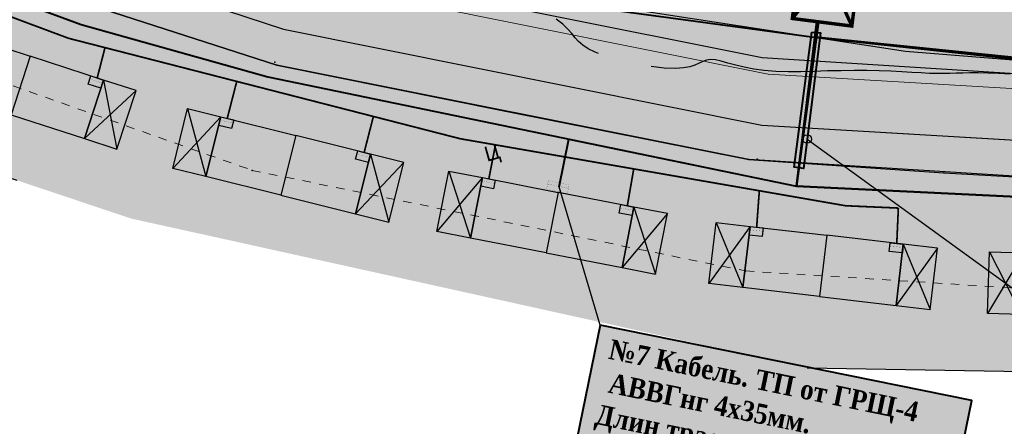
# Model space of a CAD drawing. Extents: x 4085 to 16701, y -65 to 10948.
# Tile 185 of 256: x 14964 to 15022, y 10799 to 10823. Entities that reach past the tile are written whole.
import ezdxf
from ezdxf import colors
from ezdxf.entities.mleader import LeaderData, LeaderLine
from ezdxf.math import Vec2, Vec3
from ezdxf.xclip import XClip

# ---------------------------------------------------------------- set-up
doc = ezdxf.new("R2010")
doc.units = 0
doc.header["$MEASUREMENT"] = 0
doc.header["$XCLIPFRAME"] = 0
for name, pattern in [('CONTI', [0]), ('STRIHSMALL', [1, 0.5, -0.5]), ('ДОРОГИ_СТРОЯЩ', [9, 8, -1])]:
    doc.linetypes.add(name, pattern=pattern)
doc.layers.get('0').update_dxf_attribs({"color": 250, "linetype": 'CONTI'})
for name, color, linetype in [('(0001) граница', 7, 'Continuous'), ('(025) Дорога', 7, 'Continuous'), ('(035) Откосы', 7, 'Continuous'), ('GOR_BDEFAULT', 212, 'CONTI'), ('PI_TTDEFAULT', 5, 'CONTI'), ('STAMP', 7, 'Continuous'), ('Электрика', 7, 'Continuous')]:
    doc.layers.add(name, color=color, linetype=linetype)
doc.layers.add('.', color=7, linetype='Continuous', lineweight=15)
doc.layers.add('0ZG - GOR-INCE', color=5, linetype='Continuous', lineweight=15)
doc.styles.add('BM-431', font='txt')
doc.styles.add('Shtamp', font='tahoma.ttf')
doc.styles.get("Standard").update_dxf_attribs({"font": 'times.ttf'})
doc.linetypes.add('ОТКОСЫ_НЕУКР', pattern='A,0.5,["|",Standard,S=1.199999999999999,R=0,X=0,Y=-1.199999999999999],1,["|",Standard,S=0.5,R=0,X=0,Y=-0.5],0.5', length=2)
doc.linetypes.add('ОТКОСЫ_НЕУКР1', pattern='A,0.5,["|",Standard,S=-1.199999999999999,R=0,X=0,Y=1.199999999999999],1,["|",Standard,S=-0.5,R=0,X=0,Y=0.5],0.5', length=2)

# ---------------------------------------------------------------- blocks, each defined once
blk = doc.blocks.new('wedwedwedewdewd')
at = {"layer": '.', "linetype": 'Continuous'}
h = blk.add_hatch(color=256, dxfattribs=at)
h.dxf.hatch_style = 1
h.set_gradient(color1=(255, 217, 179), color2=(255, 209, 163), one_color=1, tint=0.8199999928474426, name='HEMISPHERICAL')
h.paths.add_polyline_path([(16128.6629179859, 10756.6104308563), (16126.6629179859, 10756.6104308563), (16126.6629179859, 10760.2104308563), (16128.6629179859, 10760.2104308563)])
h.paths.add_polyline_path([(16137.6629179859, 10756.6104308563), (16139.6629179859, 10756.6104308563), (16139.6629179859, 10760.2104308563), (16137.6629179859, 10760.2104308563)])
h = blk.add_hatch(color=256, dxfattribs=at)
h.dxf.hatch_style = 1
h.set_gradient(color1=(255, 127, 127), color2=(255, 133, 133), one_color=1, tint=0.7599999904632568, name='HEMISPHERICAL')
h.paths.add_polyline_path([(16133.1629179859, 10760.2104308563), (16133.1629179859, 10756.6104308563), (16137.6629179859, 10756.6104308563), (16137.6629179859, 10760.2104308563)])
h.paths.add_polyline_path([(16133.1629179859, 10760.2104308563), (16133.1629179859, 10756.6104308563), (16128.6629179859, 10756.6104308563), (16128.6629179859, 10760.2104308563)])
at = {"linetype": 'Continuous'}
for points in [[(16128.6629179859, 10756.6104308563), (16126.6629179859, 10756.6104308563), (16126.6629179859, 10760.2104308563), (16128.6629179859, 10760.2104308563)], [(16133.1629179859, 10760.2104308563), (16133.1629179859, 10756.6104308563), (16128.6629179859, 10756.6104308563), (16128.6629179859, 10760.2104308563)], [(16133.1629179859, 10760.2104308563), (16133.1629179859, 10756.6104308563), (16137.6629179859, 10756.6104308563), (16137.6629179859, 10760.2104308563)], [(16137.6629179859, 10756.6104308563), (16139.6629179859, 10756.6104308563), (16139.6629179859, 10760.2104308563), (16137.6629179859, 10760.2104308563)]]:
    blk.add_lwpolyline(points, close=True, dxfattribs=at)
for points in [[(16126.6629179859, 10760.2104308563), (16128.6629179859, 10756.6104308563)], [(16128.6629179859, 10760.2104308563), (16126.6629179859, 10756.6104308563)], [(16137.6629179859, 10760.2104308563), (16139.6629179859, 10756.6104308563)], [(16139.6629179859, 10760.2104308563), (16137.6629179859, 10756.6104308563)]]:
    blk.add_lwpolyline(points, dxfattribs=at)
blk = doc.blocks.new('DWQDWQDWQDW')
at = {"layer": '(035) Откосы', "color": 253, "linetype": 'ОТКОСЫ_НЕУКР1', "elevation": -0.6170000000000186, "flags": 128}
blk.add_lwpolyline([(16564.2685543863, 8940.05366447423), (16571.56438794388, 8940.049617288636), (16579.24229880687, 8940.682216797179), (16586.23834138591, 8939.28798064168), (16594.08376090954, 8937.329337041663), (16596.23756082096, 8937.07311931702), (16604.99378058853, 8932.406532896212), (16613.69562732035, 8927.074860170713), (16626.47846730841, 8919.280967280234), (16639.49087866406, 8911.319458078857), (16651.9820064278, 8903.85268458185), (16664.47700269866, 8896.490241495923), (16677.09143031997, 8889.065860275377), (16679.39855639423, 8887.981581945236), (16695.2108295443, 8881.729711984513), (16708.65326078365, 8876.525155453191), (16722.23698177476, 8871.77063759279), (16735.50823853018, 8868.774063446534), (16749.63002218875, 8865.606017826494), (16760.99577287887, 8864.573100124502), (16775.79265262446, 8863.378462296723), (16791.22906654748, 8862.267464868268), (16804.74432975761, 8861.94847750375), (16819.74132904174, 8861.653146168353), (16835.02693216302, 8861.360536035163), (16850.25698425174, 8861.043143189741), (16865.37728238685, 8860.79020800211), (16880.60442877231, 8860.5237254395), (16895.80853699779, 8860.385576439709), (16909.27623827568, 8864.858854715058), (16923.90202324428, 8869.7262688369), (16938.08048568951, 8874.446364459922), (16952.65749232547, 8879.342421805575), (16966.66929764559, 8883.988184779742), (16980.80614278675, 8888.7491203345), (16994.83943295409, 8893.431466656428), (16997.11785405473, 8894.36489901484), (17001.96598783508, 8896.979129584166), (17014.00648242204, 8903.364783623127), (17016.84216589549, 8904.618776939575), (17018.16922240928, 8905.356490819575), (17021.24240132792, 8907.064878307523), (17025.47054322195, 8909.6625474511)], dxfattribs=at)
at = {"layer": '(035) Откосы', "color": 253, "linetype": 'ОТКОСЫ_НЕУКР', "ltscale": 1.5, "elevation": -0.6170000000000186, "flags": 128}
blk.add_lwpolyline([(16739.45308839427, 8875.20530978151), (16758.92019256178, 8871.7201008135), (16785.23249284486, 8868.989124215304), (16834.46331352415, 8866.430057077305), (16872.30635476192, 8865.117805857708), (16894.6491773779, 8865.49292062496), (16897.6269511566, 8866.243948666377), (16919.04864691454, 8873.140999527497), (16955.05316177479, 8885.96822939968), (16990.55466388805, 8900.238315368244), (17022.49028712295, 8919.820872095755)], dxfattribs=at)
at = {"color": 253, "linetype": 'Continuous', "elevation": -0.6170000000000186}
for points in [[(16558.80255977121, 8945.946029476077), (16570.6070005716, 8947.717188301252, -0.07815532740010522), (16597.94249155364, 8942.058203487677), (16620.12967143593, 8929.197915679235, 0.02195865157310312), (16680.08866086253, 8893.238522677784, 0.01496813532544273), (16723.48298193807, 8876.757839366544), (16750.88513959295, 8870.57602320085), (16790.77832134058, 8867.279309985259), (16872.31370058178, 8863.893621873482), (16895.15054692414, 8864.321306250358), (16944.32124811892, 8880.133131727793), (16994.43535242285, 8899.563749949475), (17012.77464116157, 8910.375999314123), (17023.26825659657, 8917.9292242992)], [(16562.18063359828, 8941.934712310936), (16579.37002182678, 8942.908548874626), (16596.98241794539, 8939.147166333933), (16618.54894594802, 8926.646625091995, 0.02197958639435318), (16678.79663357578, 8890.526571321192, 0.01507167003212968), (16722.66014219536, 8873.868075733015), (16750.42929275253, 8867.603467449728), (16790.58345219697, 8864.285187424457, 0.01330051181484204), (16847.98186172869, 8863.082048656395), (16895.37651316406, 8862.057228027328), (16949.57757229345, 8880.2725550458, 0.04650476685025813), (16996.14201924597, 8896.840733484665), (17017.23438593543, 8907.707821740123), (17025.51246180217, 8912.472396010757)]]:
    blk.add_lwpolyline(points, format="xyb", dxfattribs=at)
at = {"color": 253, "linetype": 'STRIHSMALL', "elevation": -0.2409999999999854}
blk.add_lwpolyline([(16593.21583156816, 8931.924035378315), (16614.44362853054, 8919.185168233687), (16675.036071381, 8883.007916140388), (16720.64128200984, 8865.661257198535), (16749.28270343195, 8859.111734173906), (16790.49098786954, 8855.53213624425), (16849.99348042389, 8854.548292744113), (16896.48786096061, 8853.889257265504), (16953.02450571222, 8872.4673090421), (16964.2357470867, 8876.242711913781), (17016.50260233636, 8897.154158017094)], dxfattribs=at)
at = {"layer": 'GOR_BDEFAULT', "color": 253}
for points in [[(16741.00053712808, 8872.010428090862, 0.02799999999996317), (16740.90801194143, 8872.048365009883, 0.02799999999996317), (16740.82516465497, 8872.088819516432, 0.02799999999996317), (16740.40841487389, 8872.300757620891, 0.02799999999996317), (16740.10567311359, 8872.511349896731, 0.02799999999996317), (16739.863518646, 8872.727356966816, 0.02799999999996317), (16739.66975367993, 8872.955951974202, 0.02799999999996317), (16739.48063362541, 8873.20641990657, 0.02799999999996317), (16739.25744587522, 8873.46869428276, 0.02799999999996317), (16738.96360611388, 8873.764259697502, 0.02799999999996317), (16738.58227566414, 8874.078400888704, 0.02799999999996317)], [(16741.00053712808, 8872.010428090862, 0.02799999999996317), (16740.90801194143, 8872.048365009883, 0.02799999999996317), (16740.82516465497, 8872.088819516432, 0.02799999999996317), (16740.40841487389, 8872.300757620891, 0.02799999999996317), (16740.10567311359, 8872.511349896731, 0.02799999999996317), (16739.863518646, 8872.727356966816, 0.02799999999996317), (16739.66975367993, 8872.955951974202, 0.02799999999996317), (16739.48063362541, 8873.20641990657, 0.02799999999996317), (16739.25744587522, 8873.46869428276, 0.02799999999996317), (16738.96360611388, 8873.764259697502, 0.02799999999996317), (16738.58227566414, 8874.078400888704, 0.02799999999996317)], [(16764.99774760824, 8870.242720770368, 0.02799999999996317), (16764.31330184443, 8870.292060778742, 0.02799999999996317), (16763.68479720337, 8870.324947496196, 0.02799999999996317), (16763.12907211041, 8870.356097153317, 0.02799999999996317), (16762.65116081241, 8870.36614957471, 0.02799999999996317), (16762.22667477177, 8870.369423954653, 0.02799999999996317), (16761.8434161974, 8870.373093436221, 0.02799999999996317), (16761.47235314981, 8870.369598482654, 0.02799999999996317), (16761.11096825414, 8870.36862014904, 0.02799999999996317), (16760.71551541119, 8870.379449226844, 0.02799999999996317), (16760.28851199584, 8870.392404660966, 0.02799999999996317), (16759.80305134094, 8870.431489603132, 0.02799999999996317), (16759.26668330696, 8870.467669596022, 0.02799999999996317), (16758.67437440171, 8870.520301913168, 0.02799999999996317), (16758.03115836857, 8870.570028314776, 0.02799999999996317), (16757.35890687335, 8870.612208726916, 0.02799999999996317), (16756.63826562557, 8870.641802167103, 0.02799999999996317), (16755.89826782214, 8870.666363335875, 0.02799999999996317), (16755.1317521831, 8870.67369649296, 0.02799999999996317), (16754.34587998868, 8870.675997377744, 0.02799999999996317), (16753.5625249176, 8870.668618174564, 0.02799999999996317), (16752.7888482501, 8870.66375462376, 0.02799999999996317), (16752.03917153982, 8870.685802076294, 0.02799999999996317), (16751.32820844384, 8870.717912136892, 0.02799999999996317), (16750.65808649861, 8870.791638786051, 0.02799999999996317), (16750.04351634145, 8870.890145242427, 0.02799999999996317), (16749.49417612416, 8871.01594812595, 0.02799999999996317), (16748.99574378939, 8871.144654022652, 0.02799999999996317), (16748.54821933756, 8871.276262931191, 0.02799999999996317), (16748.15663424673, 8871.391425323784, 0.02799999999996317), (16747.82602377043, 8871.470777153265, 0.02799999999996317), (16747.53954797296, 8871.49960799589, 0.02799999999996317), (16747.29972271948, 8871.468242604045, 0.02799999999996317), (16747.07964134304, 8871.400684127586, 0.02799999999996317), (16746.86711058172, 8871.30408829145, 0.02799999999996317), (16746.61586620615, 8871.19742984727, 0.02799999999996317), (16746.31836062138, 8871.109734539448, 0.02799999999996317), (16745.9527196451, 8871.045652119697, 0.02799999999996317), (16745.47267955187, 8871.024155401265, 0.02799999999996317), (16744.81978536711, 8871.07136518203, 0.02799999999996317), (16744.05713823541, 8871.183028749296, 0.02799999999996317)], [(16764.99774760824, 8870.242720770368, 0.02799999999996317), (16764.31330184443, 8870.292060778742, 0.02799999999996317), (16763.68479720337, 8870.324947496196, 0.02799999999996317), (16763.12907211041, 8870.356097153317, 0.02799999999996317), (16762.65116081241, 8870.36614957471, 0.02799999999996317), (16762.22667477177, 8870.369423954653, 0.02799999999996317), (16761.8434161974, 8870.373093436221, 0.02799999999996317), (16761.47235314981, 8870.369598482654, 0.02799999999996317), (16761.11096825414, 8870.36862014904, 0.02799999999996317), (16760.71551541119, 8870.379449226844, 0.02799999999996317), (16760.28851199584, 8870.392404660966, 0.02799999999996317), (16759.80305134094, 8870.431489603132, 0.02799999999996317), (16759.26668330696, 8870.467669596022, 0.02799999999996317), (16758.67437440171, 8870.520301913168, 0.02799999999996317), (16758.03115836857, 8870.570028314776, 0.02799999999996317), (16757.35890687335, 8870.612208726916, 0.02799999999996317), (16756.63826562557, 8870.641802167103, 0.02799999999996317), (16755.89826782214, 8870.666363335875, 0.02799999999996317), (16755.1317521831, 8870.67369649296, 0.02799999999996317), (16754.34587998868, 8870.675997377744, 0.02799999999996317), (16753.5625249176, 8870.668618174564, 0.02799999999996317), (16752.7888482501, 8870.66375462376, 0.02799999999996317), (16752.03917153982, 8870.685802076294, 0.02799999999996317), (16751.32820844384, 8870.717912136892, 0.02799999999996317), (16750.65808649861, 8870.791638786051, 0.02799999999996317), (16750.04351634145, 8870.890145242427, 0.02799999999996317), (16749.49417612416, 8871.01594812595, 0.02799999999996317), (16748.99574378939, 8871.144654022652, 0.02799999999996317), (16748.54821933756, 8871.276262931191, 0.02799999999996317), (16748.15663424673, 8871.391425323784, 0.02799999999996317), (16747.82602377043, 8871.470777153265, 0.02799999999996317), (16747.53954797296, 8871.49960799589, 0.02799999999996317), (16747.29972271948, 8871.468242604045, 0.02799999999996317), (16747.07964134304, 8871.400684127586, 0.02799999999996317), (16746.86711058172, 8871.30408829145, 0.02799999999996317), (16746.61586620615, 8871.19742984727, 0.02799999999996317), (16746.31836062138, 8871.109734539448, 0.02799999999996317), (16745.9527196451, 8871.045652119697, 0.02799999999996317), (16745.47267955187, 8871.024155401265, 0.02799999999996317), (16744.81978536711, 8871.07136518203, 0.02799999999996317), (16744.05713823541, 8871.183028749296, 0.02799999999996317)]]:
    blk.add_polyline3d(points, dxfattribs=at)
at = {"layer": 'PI_TTDEFAULT', "color": 253}
for p in [(16722.11175695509, 8871.941527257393, -0.3110000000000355), (16722.23698177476, 8871.77063759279, -0.3710000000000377), (16735.50823853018, 8868.774063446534, -0.3900000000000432), (16720.64128200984, 8865.661257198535, -0.1779999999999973), (16749.63002218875, 8865.606017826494, -0.3720000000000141), (16750.12539485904, 8865.621763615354, -0.2959999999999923), (16760.99577287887, 8864.573100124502, -0.3540000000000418), (16749.28270343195, 8859.111734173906, -0.2069999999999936)]:
    blk.add_point(p, dxfattribs=at)
at = {"layer": '(025) Дорога', "color": 253, "linetype": 'ДОРОГИ_СТРОЯЩ', "extrusion": (-0.01063456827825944, -0.002758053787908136, 0.9999396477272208), "style": 'BM-431'}
blk.add_text('Ц', height=0.8750000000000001, rotation=14.53837778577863, dxfattribs=at).set_placement((16730.28196220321, 8864.500700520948, -496.3543458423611))
blk = doc.blocks.new('A$C10aa157c')
at = {"layer": '.', "linetype": 'Continuous', "lineweight": 50}
h = blk.add_hatch(color=4, dxfattribs=at)
h.dxf.hatch_style = 1
h.set_gradient(color1=(0, 255, 255), color2=(0, 255, 255), one_color=1, tint=0.5)
edge = h.paths.add_edge_path()
edge.add_line((117.4324962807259, 25.8464246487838), (111.2859458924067, 22.04202636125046))
edge.add_line((111.2859458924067, 22.04202636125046), (90.49397812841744, 10.57433190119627))
edge.add_line((90.49397812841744, 10.57433190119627), (88.23807309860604, 9.587726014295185))
edge.add_line((88.23807309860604, 9.587726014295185), (6.163735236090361, -19.95635591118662))
edge.add_arc((-27.70549202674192, 74.13336427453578), 100.0000000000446, 270.3128248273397, 289.7972202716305, ccw=False)
edge.add_line((-27.15951241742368, -25.86514524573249), (-114.5854871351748, -26.34248035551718))
edge.add_line((-114.5854871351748, -26.34248035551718), (-131.8038967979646, -25.51755084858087))
edge.add_line((-131.8038967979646, -25.51755084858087), (-156.2513825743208, -23.98036590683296))
edge.add_line((-156.2513825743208, -23.98036590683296), (-183.7814535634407, -18.45982324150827))
edge.add_line((-183.7814535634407, -18.45982324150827), (-197.4729350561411, -14.02515858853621))
edge.add_line((-197.4729350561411, -14.02515858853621), (-226.9882538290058, -3.257921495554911))
edge.add_line((-226.9882538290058, -3.257921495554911), (-229.3201723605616, -2.22804471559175))
edge.add_line((-229.3201723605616, -2.22804471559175), (-266.0129081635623, 18.33381446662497))
edge.add_line((-266.0129081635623, 18.33381446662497), (-302.414357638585, 39.40997971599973))
edge.add_line((-302.414357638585, 39.40997971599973), (-311.2653128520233, 44.05475481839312))
edge.add_arc((-5824.953526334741, -31255.54911888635), 31781.53489632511, 80.00936784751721, 80.04077242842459)
edge.add_arc((-344.2962635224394, -73.22361097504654), 121.3386725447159, 82.48260712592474, 104.7849835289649)
edge.add_line((-375.2609654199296, 44.0975750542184), (-422.1471010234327, 28.59770207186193))
edge.add_line((-422.1471010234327, 28.59770207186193), (-424.8801888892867, 34.73041368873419))
edge.add_line((-424.8801888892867, 34.73041368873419), (-369.9069065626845, 51.63645814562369))
edge.add_arc((-345.3716680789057, -51.17261419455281), 105.6961838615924, 80.20076656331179, 103.42249696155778, ccw=False)
edge.add_line((-327.3825670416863, 52.98148090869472), (-309.305153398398, 49.80210033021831))
edge.add_line((-309.305153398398, 49.80210033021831), (-299.5158731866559, 44.66491412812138))
edge.add_line((-299.5158731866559, 44.66491412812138), (-263.0429987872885, 23.54739438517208))
edge.add_line((-263.0429987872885, 23.54739438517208), (-226.6355735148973, 3.145417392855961))
edge.add_line((-226.6355735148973, 3.145417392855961), (-224.7456836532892, 2.310759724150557))
edge.add_line((-224.7456836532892, 2.310759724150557), (-195.5197359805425, -8.350914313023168))
edge.add_line((-195.5197359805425, -8.350914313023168), (-182.2621487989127, -12.64504079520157))
edge.add_line((-182.2621487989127, -12.64504079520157), (-155.4697206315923, -18.01766561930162))
edge.add_line((-155.4697206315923, -18.01766561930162), (-131.4720545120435, -19.52656724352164))
edge.add_line((-131.4720545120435, -19.52656724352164), (-114.4582114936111, -20.34169601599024))
edge.add_line((-114.4582114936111, -20.34169601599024), (-27.19227119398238, -19.86523467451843))
edge.add_arc((-27.70549202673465, 74.13336427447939), 93.99999999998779, 270.3128248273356, 289.7972202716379)
edge.add_line((4.131581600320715, -14.31097270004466), (86.01742751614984, 15.16525827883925))
edge.add_line((86.01742751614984, 15.16525827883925), (87.83742534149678, 15.96122288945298))
edge.add_line((87.83742534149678, 15.96122288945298), (108.2562857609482, 27.2231320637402))
edge.add_line((108.2562857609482, 27.2231320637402), (115.2645194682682, 31.56086796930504))
edge.add_line((115.2645194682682, 31.56086796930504), (117.4324962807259, 25.8464246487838))
at = {"linetype": 'Continuous'}
h = blk.add_hatch(color=256, dxfattribs=at)
h.dxf.hatch_style = 1
h.set_gradient(color1=(196, 196, 196), color2=(179, 179, 179), one_color=1, tint=0.699999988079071, name='SPHERICAL')
edge = h.paths.add_edge_path()
edge.add_line((-329.6939609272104, -123.8959480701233), (-413.5123903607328, -4.99904155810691))
edge.add_line((-413.5123903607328, -4.99904155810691), (-355.7886663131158, 33.28476060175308))
edge.add_line((-355.7886663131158, 33.28476060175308), (-335.031477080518, 75.58643090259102))
edge.add_line((-335.031477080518, 75.58643090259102), (-290.265852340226, 52.29770563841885))
edge.add_arc((-35.22096130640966, 435.710675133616), 460.4925641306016, 236.3682958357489, 253.1961533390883)
edge.add_arc((23.16678665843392, 1743.610821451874), 1759.185429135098, 263.7500878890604, 266.8247429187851)
edge.add_line((-74.2750708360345, -12.87386635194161), (-37.8087558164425, -12.38197344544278))
edge.add_line((-37.8087558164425, -12.38197344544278), (-8.681647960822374, -7.258780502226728))
edge.add_line((-8.681647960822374, -7.258780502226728), (21.71312455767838, 1.674478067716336))
edge.add_line((21.71312455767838, 1.674478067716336), (73.82824807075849, 22.10592837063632))
edge.add_line((73.82824807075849, 22.10592837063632), (122.4104008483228, 60.65294329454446))
edge.add_line((122.4104008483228, 60.65294329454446), (125.2745590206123, 27.75500045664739))
edge.add_line((125.2745590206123, 27.75500045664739), (114.748125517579, 2.379272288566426))
edge.add_line((114.748125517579, 2.379272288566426), (116.6623456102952, -0.02417328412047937))
edge.add_line((116.6623456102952, -0.02417328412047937), (116.2891382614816, -3.732436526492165))
edge.add_line((116.2891382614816, -3.732436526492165), (111.2584338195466, -27.65741119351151))
edge.add_line((111.2584338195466, -27.65741119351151), (112.8600939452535, -27.92515144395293))
edge.add_line((112.8600939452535, -27.92515144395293), (106.1017429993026, -65.58583641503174))
edge.add_line((106.1017429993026, -65.58583641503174), (101.2804055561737, -90.48027766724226))
edge.add_line((101.2804055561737, -90.48027766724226), (98.81490888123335, -96.13533966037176))
edge.add_line((98.81490888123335, -96.13533966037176), (53.13542081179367, -97.30507864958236))
edge.add_line((53.13542081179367, -97.30507864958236), (30.09047449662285, -97.89520286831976))
edge.add_line((30.09047449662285, -97.89520286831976), (12.28662535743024, -98.29843708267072))
edge.add_line((12.28662535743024, -98.29843708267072), (-62.51886126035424, -99.99268484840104))
edge.add_line((-62.51886126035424, -99.99268484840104), (-93.46711186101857, -101.1777100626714))
edge.add_line((-93.46711186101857, -101.1777100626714), (-93.73522817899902, -109.8933634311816))
edge.add_line((-93.73522817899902, -109.8933634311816), (-152.9130991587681, -112.2181400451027))
edge.add_line((-152.9130991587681, -112.2181400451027), (-153.085833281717, -120.2735644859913))
edge.add_line((-153.085833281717, -120.2735644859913), (-196.6151896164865, -120.663996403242))
edge.add_line((-196.6151896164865, -120.663996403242), (-196.010272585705, -100.2536491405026))
edge.add_line((-196.010272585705, -100.2536491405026), (-236.8828322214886, -97.89520286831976))
edge.add_line((-236.8828322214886, -97.89520286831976), (-266.6043384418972, -99.72434434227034))
edge.add_line((-266.6043384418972, -99.72434434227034), (-280.8519175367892, -100.7559259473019))
edge.add_line((-280.8519175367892, -100.7559259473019), (-292.7545044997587, -102.6790545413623))
edge.add_line((-292.7545044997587, -102.6790545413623), (-308.6164820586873, -109.5958216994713))
edge.add_line((-308.6164820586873, -109.5958216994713), (-329.6939609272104, -123.8959480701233))
at = {"lineweight": 0, "true_color": 0xa6c388}
h = blk.add_hatch(color=63, dxfattribs=at)
h.dxf.hatch_style = 1
h.paths.add_polyline_path([(-278.5414027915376, 10.69014671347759), (-278.3052139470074, -4.311976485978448), (-285.1043725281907, -4.419022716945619), (-285.0807591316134, -5.918835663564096), (-276.7817871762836, -5.788179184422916), (-277.0271756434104, 9.798280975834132)])
edge = h.paths.add_edge_path()
edge.add_line((-256.6715147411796, -0.790409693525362), (-247.7452800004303, -15.13001866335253))
edge.add_line((-247.7452800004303, -15.13001866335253), (-262.1435631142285, -24.0927773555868))
edge.add_line((-262.1435631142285, -24.0927773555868), (-265.7371226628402, -18.31987979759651))
edge.add_line((-265.7371226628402, -18.31987979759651), (-267.0105561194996, -19.11257748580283))
edge.add_line((-267.0105561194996, -19.11257748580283), (-263.4169954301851, -24.885474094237))
edge.add_arc((-262.1435625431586, -24.09277700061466), 1.499999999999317, 211.901781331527, 301.9017689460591)
edge.add_line((-261.3508657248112, -25.36621005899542), (-245.5852085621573, -15.55227740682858))
edge.add_line((-245.5852085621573, -15.55227740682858), (-255.4919758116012, -0.04916488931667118))
edge.add_line((-255.4919758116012, -0.04916488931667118), (-256.6715147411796, -0.790409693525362))
h.paths.add_polyline_path([(-222.3369069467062, -16.15473984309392), (-238.2523188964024, -16.15474258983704), (-238.2523173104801, -23.15474110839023), (-239.7223195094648, -23.15474042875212), (-239.7223187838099, -14.93086101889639), (-222.3225066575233, -15.01261470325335)])
edge = h.paths.add_edge_path()
edge.add_line((-221.0460177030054, -40.03470645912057), (-221.0460181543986, -38.04233692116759))
edge.add_line((-221.0460181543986, -38.04233692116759), (-238.5223226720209, -38.03525067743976))
edge.add_line((-238.5223226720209, -38.03525067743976), (-238.5223263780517, -57.63470889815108))
edge.add_line((-238.5223263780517, -57.63470889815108), (-230.0082504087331, -57.63470958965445))
edge.add_line((-230.0082504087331, -57.63470958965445), (-230.0082505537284, -58.83470958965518))
edge.add_line((-230.0082505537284, -58.83470958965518), (-239.7223206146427, -58.83470958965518))
edge.add_line((-239.7223206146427, -58.83470958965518), (-239.7223206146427, -27.15474042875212))
edge.add_line((-239.7223206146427, -27.15474042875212), (-238.2523164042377, -27.15474009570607))
edge.add_line((-238.2523164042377, -27.15474009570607), (-238.2523148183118, -34.15474258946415))
edge.add_line((-238.2523148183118, -34.15474258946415), (-221.092314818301, -34.15473870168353))
edge.add_line((-221.092314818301, -34.15473870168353), (-221.0923184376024, -18.17976202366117))
edge.add_arc((-91.01902333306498, 311.0959108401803), 354.0360586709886, 248.4445645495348, 248.6956990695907)
edge.add_line((-219.6478174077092, -18.74672463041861), (-219.5433991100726, -38.53470611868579))
edge.add_line((-219.5433991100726, -38.53470611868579), (-195.9423153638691, -38.53470077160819))
edge.add_line((-195.9423153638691, -38.53470077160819), (-195.9423153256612, -40.03470148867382))
edge.add_line((-195.9423153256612, -40.03470148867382), (-202.2723152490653, -40.03470148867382))
edge.add_line((-202.2723152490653, -40.03470148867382), (-202.272313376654, -46.83475257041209))
edge.add_line((-202.272313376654, -46.83475257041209), (-203.7423172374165, -46.83475323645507))
edge.add_line((-203.7423172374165, -46.83475323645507), (-203.7423172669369, -40.03470253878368))
edge.add_line((-203.7423172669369, -40.03470253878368), (-221.0460177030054, -40.03470645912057))
at = {"linetype": 'Continuous'}
blk.add_lwpolyline([(-373.7944340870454, 108.5221690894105), (-373.7944340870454, 37.87383067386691), (-338.7973859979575, -11.84971716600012), (-296.1668647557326, 12.1688909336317), (-278.1502265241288, 12.66864525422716), (-222.2923186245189, -17.35473897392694), (-192.3131233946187, -27.41567740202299), (-152.841873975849, -36.13979106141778), (-88.61392933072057, -37.22940865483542), (-24.38736609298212, -36.59652979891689), (-4.075459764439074, -35.34637554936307), (26.99026940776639, -25.76186857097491), (74.74103602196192, -7.278631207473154), (109.4043596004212, 7.298652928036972), (135.566190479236, 19.46775833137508), (110.1840137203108, 64.19822788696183), (9.488295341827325, 20.69822151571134), (-104.2532370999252, 13.96907995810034), (-207.6545405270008, 33.67587202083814), (-251.5703695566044, 64.2554686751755), (-301.8282399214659, 93.33502415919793), (-373.7944340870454, 108.5221690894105)], dxfattribs=at)
at = {"linetype": 'Continuous', "lineweight": 30}
for points in [[(-27.15951241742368, -25.86514524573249), (-114.5854871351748, -26.34248035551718), (-131.8038967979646, -25.51755084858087), (-156.2513825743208, -23.98036590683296), (-183.7814535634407, -18.45982324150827), (-197.4729350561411, -14.02515858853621), (-226.9882538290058, -3.257921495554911), (-229.3201723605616, -2.22804471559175), (-266.0129081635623, 18.33381446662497), (-302.414357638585, 39.40997971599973), (-311.2653128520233, 44.05475481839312, 0.0001370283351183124), (-328.421870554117, 47.07217907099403, 0.09762081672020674), (-375.2609654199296, 44.0975750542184), (-422.1471010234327, 28.59770207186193)], [(-424.8801888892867, 34.73041368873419), (-369.9069065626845, 51.63645814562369, -0.1016720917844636), (-327.3825670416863, 52.98148090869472), (-309.305153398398, 49.80210033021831), (-299.5158731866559, 44.66491412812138), (-263.0429987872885, 23.54739438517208), (-226.6355735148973, 3.145417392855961), (-224.7456836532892, 2.310759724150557), (-195.5197359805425, -8.350914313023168), (-182.2621487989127, -12.64504079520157), (-155.4697206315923, -18.01766561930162), (-131.4720545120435, -19.52656724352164), (-114.4582114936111, -20.34169601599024), (-27.19227119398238, -19.86523467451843, 0.0852221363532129)]]:
    blk.add_lwpolyline(points, format="xyb", dxfattribs=at)
at = {"linetype": 'Continuous', "elevation": -1.836999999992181}
blk.add_lwpolyline([(-310.5347289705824, 45.93517624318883), (-288.727846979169, 33.96953195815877), (-274.4873257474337, 25.23622013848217), (-257.6072697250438, 15.40358086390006), (-243.4411516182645, 7.570372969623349), (-227.6496925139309, -0.7277474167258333), (-212.7345870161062, -6.331781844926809), (-195.4560515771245, -12.39361442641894), (-183.4075955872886, -16.35303855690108), (-155.4991731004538, -21.96472225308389), (-122.889283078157, -23.89089112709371), (-107.8811498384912, -24.49342670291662), (-81.50336457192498, -24.62609611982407), (-54.75523238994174, -24.19153198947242), (-30.58178783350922, -24.14722349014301), (-10.46175109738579, -24.11034464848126), (15.60182704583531, -14.66533892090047), (36.49558892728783, -7.093788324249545), (44.56949260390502, -4.270245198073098), (63.54049542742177, 1.907058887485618), (78.57534353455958, 7.959346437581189), (93.13901648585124, 15.03243375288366), (116.5460771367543, 28.18288504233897), (118.3102865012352, 29.25414919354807)], dxfattribs=at)
at = {"ltscale": 5}
blk.add_lwpolyline([(-221.0460177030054, -40.03470645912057), (-221.0460181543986, -38.04233692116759), (-238.5223226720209, -38.03525067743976), (-238.5223263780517, -57.63470889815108), (-230.0082504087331, -57.63470958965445), (-230.0082505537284, -58.83470958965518), (-239.7223206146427, -58.83470958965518), (-239.7223206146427, -27.15474042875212), (-238.2523164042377, -27.15474009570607), (-238.2523148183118, -34.15474258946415), (-221.092314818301, -34.15473870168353), (-221.0923184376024, -18.17976202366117, 0.00109578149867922), (-219.6478174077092, -18.74672463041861), (-219.5433991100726, -38.53470611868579), (-195.9423153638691, -38.53470077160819), (-195.9423153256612, -40.03470148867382), (-202.2723152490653, -40.03470148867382), (-202.272313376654, -46.83475257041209), (-203.7423172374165, -46.83475323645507), (-203.7423172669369, -40.03470253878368)], format="xyb", close=True, dxfattribs=at)
at = {"linetype": 'Continuous'}
for p, rotation in [((-18869.34779564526, -5257.091574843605), 341.9724039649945), ((-18438.8504895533, -6562.723351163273), 346.0079574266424), ((-18057.92113353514, -7508.508848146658), 348.9950573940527), ((-17420.451345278, -8851.743275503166), 353.3626539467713), ((-16638.91912874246, -10213.15942737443), 357.9755339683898)]:
    blk.add_blockref('wedwedwedewdewd', p, dxfattribs=dict(at, rotation=rotation))
at = {"layer": '0ZG - GOR-INCE', "linetype": 'Continuous', "rotation": 1.343740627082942}
blk.add_blockref('DWQDWQDWQDW', (-16693.37190173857, -9279.936333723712, -1.219999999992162), dxfattribs=at)
blk = doc.blocks.new('161нг65а1г6н5л')
at = {"layer": '.'}
h = blk.add_hatch(color=1, dxfattribs=at)
h.dxf.hatch_style = 1
h.set_gradient(color1=(255, 0, 0), color2=(255, 51, 51), one_color=1, tint=0.6000000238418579, name='SPHERICAL')
h.paths.add_polyline_path([(15458.84611737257, 10964.02943135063), (15459.63339135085, 10966.92428880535), (15456.25605765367, 10967.84277511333), (15455.4687836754, 10964.94791765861), (15457.909938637, 10967.25562207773)])
at = {"layer": '.', "true_color": 0xffffff}
h = blk.add_hatch(color=7, dxfattribs=at)
h.dxf.hatch_style = 1
h.set_gradient(color1=(255, 255, 255), tint=0.4000000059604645, name='HEMISPHERICAL')
h.paths.add_polyline_path([(15455.4687836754, 10964.94791765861), (15458.84611737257, 10964.02943135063), (15457.909938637, 10967.25562207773)])
at = {"const_width": 0.2}
blk.add_lwpolyline([(15459.63339135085, 10966.92428880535), (15456.25605765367, 10967.84277511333), (15455.4687836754, 10964.94791765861), (15458.84611737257, 10964.02943135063)], close=True, dxfattribs=at)
blk.add_lwpolyline([(15458.84611737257, 10964.02943135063), (15457.909938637, 10967.25562207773), (15455.4687836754, 10964.94791765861)], dxfattribs=at)
blk = doc.blocks.new('16Г5Ш1Д65')
at = {"layer": '.', "lineweight": 35}
h = blk.add_hatch(color=256, dxfattribs=at)
h.dxf.hatch_style = 1
h.paths.add_polyline_path([(408872.3951494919, 4233258.828926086), (408872.0779764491, 4233258.829036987), (408872.0802672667, 4233258.060426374), (408872.3946124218, 4233258.060316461)])
at = {"color": 250, "lineweight": 30, "const_width": 0.006399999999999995}
blk.add_lwpolyline([(408871.8826124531, 4233258.060495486), (408871.8831495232, 4233258.82910511), (408872.3951494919, 4233258.828926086), (408872.3946124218, 4233258.060316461)], close=True, dxfattribs=at)
at = {"layer": 'Электрика', "color": 250, "lineweight": 30, "const_width": 0.006399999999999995}
blk.add_lwpolyline([(408872.0802655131, 4233258.061014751), (408872.0779765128, 4233258.829015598)], dxfattribs=at)
blk = doc.blocks.new('151ГШ56Д')
at = {"layer": '.', "lineweight": 35}
h = blk.add_hatch(color=5, dxfattribs=at)
h.dxf.hatch_style = 1
h.paths.add_polyline_path([(409370.9448358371, 4233276.366838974), (409370.6303846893, 4233276.366948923), (409370.6299516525, 4233275.128481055), (409370.944298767, 4233275.128371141)])
at = {"color": 250, "lineweight": 30, "const_width": 0.006399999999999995}
blk.add_lwpolyline([(409370.4322987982, 4233275.128550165), (409370.4328358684, 4233276.367017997), (409370.9448358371, 4233276.366838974), (409370.944298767, 4233275.128371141)], close=True, dxfattribs=at)
at = {"layer": 'Электрика', "color": 250, "lineweight": 30, "const_width": 0.006399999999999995}
blk.add_lwpolyline([(409370.6299518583, 4233275.129069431), (409370.6303846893, 4233276.366948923)], dxfattribs=at)
blk = doc.blocks.new('_Small')
at = {"color": 0, "linetype": 'ByBlock', "lineweight": -2}
blk.add_circle((0, 0), 0.25, dxfattribs=at)

msp = doc.modelspace()

# ---------------------------------------------------------------- block references
at = {"linetype": 'Continuous'}
ref = msp.add_blockref('A$C10aa157c', (15163.26248192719, 10839.00416148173, 0.1769999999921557), dxfattribs=at)
XClip(ref).set_block_clipping_path([(-373.7944340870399, 108.52216908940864), (-301.8282399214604, 93.33502415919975), (-251.57036955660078, 64.25546867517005), (-207.6545405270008, 33.67587202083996), (-104.25323709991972, 13.969079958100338), (9.488295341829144, 20.69822151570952), (110.18401372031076, 64.19822788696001), (135.5661904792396, 19.467758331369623), (74.7410360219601, -7.278631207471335), (26.99026940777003, -25.76186857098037), (-4.075459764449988, -35.34637554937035), (-88.61392933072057, -37.22940865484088), (-152.84187397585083, -36.1397910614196), (-192.31312339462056, -27.415677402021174), (-222.2923186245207, -17.35473897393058), (-278.15022652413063, 12.668645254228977), (-296.17026621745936, 12.384943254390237), (-338.7973859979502, -11.849717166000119), (-373.7944340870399, 37.873830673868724)])

# ---------------------------------------------------------------- next in the draw order: hatches: boundary and pattern name
at = {"layer": '.', "linetype": 'Continuous', "lineweight": 40, "true_color": 0xffffff}
h = msp.add_hatch(color=7, dxfattribs=at)
h.dxf.hatch_style = 1
h.paths.add_polyline_path([(15017.96816193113, 10790.89166027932), (15020.0247318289, 10800.95477192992), (14998.33998727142, 10805.36147633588), (14996.27791074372, 10795.27148374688)])

# ---------------------------------------------------------------- next in the draw order: linework, layer by layer
at = {"layer": '(0001) граница', "color": 5, "linetype": 'Continuous', "lineweight": 40}
msp.add_lwpolyline([(14996.27791074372, 10795.27148374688), (15017.96816193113, 10790.89166027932), (15020.0247318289, 10800.95477192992), (14998.33998727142, 10805.36147633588)], close=True, dxfattribs=at)
at = {"color": 1, "lineweight": 40}
for points in [[(14864.76919126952, 10869.89527520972), (14868.3315064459, 10872.43971835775), (14933.16642754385, 10835.78829321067), (14968.06353787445, 10822.91982362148), (14978.95517378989, 10819.85158712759), (15009.78784603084, 10813.46720607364), (15011.01403656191, 10823.08030898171)], [(14921.18316029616, 10840.00393023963), (14922.2792440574, 10841.94285905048), (14933.16642754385, 10835.78829321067), (14968.06353787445, 10822.91982362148), (14978.95517378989, 10819.85158712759), (15009.78784603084, 10813.46720607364), (15010.98775521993, 10823.08366127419)], [(15090.3720944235, 10809.54951680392), (15090.37015286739, 10811.64253304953), (15048.39559886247, 10811.60359596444), (15009.78784603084, 10813.46720607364), (15010.98775521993, 10823.08366127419)]]:
    msp.add_lwpolyline(points, dxfattribs=at)
for points, elevation in [([(14898.45409269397, 10865.32632792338), (14897.89195032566, 10864.3146199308), (14923.34052879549, 10850.35802669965), (14935.860677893, 10843.47812385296), (14971.25176803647, 10830.11201487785), (14992.94595505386, 10824.60646927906), (15010.96125569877, 10822.15873974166), (15011.07776869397, 10823.07217968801)], -33.28442113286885), ([(15205.83641997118, 10840.12215188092), (15206.18598078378, 10839.20236340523), (15195.10788591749, 10835.0528961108), (15162.30580612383, 10823.7417855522), (15150.4198119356, 10821.12163294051), (15121.73738481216, 10819.19943380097), (15049.74099424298, 10819.03527487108), (15028.59094601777, 10820.35748235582), (15010.89774174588, 10822.16857951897), (15011.07776869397, 10823.07217968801)], 0.1769999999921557), ([(14967.7245183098, 10832.35710683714), (14967.42276241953, 10831.55811066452), (14971.25176803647, 10830.11201487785), (14992.94595505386, 10824.60646927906), (15010.96125569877, 10822.15873974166), (15011.07776869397, 10823.07217968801)], -33.28442113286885), ([(15011.08311822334, 10823.07149733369), (15009.78784603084, 10813.46720607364), (15048.39559886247, 10811.60359596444), (15138.5145536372, 10811.68719350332), (15162.58395884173, 10815.74259937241), (15196.8388219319, 10827.53717258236), (15197.73899683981, 10827.86489561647), (15198.79710658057, 10825.29739339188)], 0.1769999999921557), ([(14995.9496754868, 10813.43964690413), (14996.51814086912, 10816.214903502), (15009.78784603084, 10813.46720607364), (15011.01403656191, 10823.08030898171)], 0.1769999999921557), ([(15153.68390682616, 10811.54765932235), (15153.18530382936, 10814.15903881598), (15138.5145536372, 10811.68719350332), (15048.39559886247, 10811.60359596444), (15009.78784603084, 10813.46720607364), (15010.98775521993, 10823.08366127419)], 0.1769999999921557), ([(15010.96125569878, 10822.15873974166), (15024.43792470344, 10820.69030035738), (15028.59094601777, 10820.35748235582), (15028.66284024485, 10821.2546040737)], -33.28442113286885)]:
    msp.add_lwpolyline(points, dxfattribs=dict(at, elevation=elevation))
at = {"color": 5, "linetype": 'Continuous', "const_width": 0.1, "elevation": 0.1769999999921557}
for points in [[(14947.04135340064, 10829.68424577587), (14967.31767866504, 10822.11089769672), (14990.17386854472, 10816.24462000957), (15012.65472646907, 10812.3317272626), (15015.73706858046, 10812.19632116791)], [(14968.99163975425, 10819.79445173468), (14969.44597880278, 10821.56464743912)], [(14976.58065049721, 10817.43577048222), (14977.13392933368, 10819.59145536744)], [(14984.56738252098, 10815.44371711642), (14985.10673744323, 10817.54515165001)], [(14991.84307361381, 10813.89948381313), (14992.22955045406, 10815.88681948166)], [(14999.92309736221, 10812.32818070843), (15000.29805917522, 10814.48245985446)], [(15007.47044510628, 10811.08195619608), (15007.62593025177, 10813.20701148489)], [(15015.64626969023, 10810.12940354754), (15015.73706858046, 10812.19632116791)]]:
    msp.add_lwpolyline(points, dxfattribs=at)
at = {"color": 5, "lineweight": 40}
msp.add_lwpolyline([(15010.68711443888, 10822.47631356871), (15011.18668380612, 10822.43160424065), (15010.19645848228, 10814.50403157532), (15009.66212340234, 10814.58462701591), (15010.68711443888, 10822.47631356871)], dxfattribs=at)
at = {"color": 2, "linetype": 'Continuous', "elevation": 0.1769999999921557}
for points in [[(14968.62654270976, 10819.91442843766), (14969.35690660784, 10819.67441924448), (14969.19706460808, 10819.18800943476), (14968.46678683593, 10819.42770788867)], [(14976.20690317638, 10817.52523109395), (14976.95457164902, 10817.34626827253), (14976.83538548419, 10816.84833391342), (14976.08782846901, 10817.02699415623)], [(14984.19490177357, 10815.53831285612), (14984.94003651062, 10815.34907739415), (14984.81400894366, 10814.85283045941), (14984.06898148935, 10815.04176183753)], [(14991.4658706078, 10813.97348956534), (14992.22027661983, 10813.82547806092), (14992.12170350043, 10813.32305661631), (14991.36742131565, 10813.47077039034)], [(14999.54565753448, 10812.40096900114), (15000.30053718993, 10812.25539241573), (15000.20358568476, 10811.75265553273), (14999.44883081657, 10811.89793478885)], [(15007.08871588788, 10811.12714206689), (15007.85217432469, 10811.03677032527), (15007.79198829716, 10810.52832012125), (15007.0286759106, 10810.61840438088)], [(15015.26432240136, 10810.17190683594), (15016.02839462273, 10810.08688050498), (15015.97176854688, 10809.57802153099), (15015.20784438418, 10809.66276140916)]]:
    msp.add_lwpolyline(points, close=True, dxfattribs=at)
at = {"color": 5, "linetype": 'Continuous', "elevation": 0.1769999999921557}
msp.add_lwpolyline([(14998.33998727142, 10805.36147633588), (14995.9496754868, 10813.43964690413)], dxfattribs=at)

# ---------------------------------------------------------------- next in the draw order: block references
at = {"linetype": 'Continuous', "rotation": 7.944924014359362}
msp.add_blockref('161нг65а1г6н5л', (1218.021312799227, -2172.705261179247, 0.1769999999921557), dxfattribs=at)
at = {"color": 5, "lineweight": 35}
for name, p, rotation in [('16Г5Ш1Д65', (-3880255.526219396, 1718121.534787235, 0.1769999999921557), 251.8486900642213), ('16Г5Ш1Д65', (-4007772.241940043, 1391087.404809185, 0.1769999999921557), 256.5789147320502), ('16Г5Ш1Д65', (-3988387.685290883, 1446316.709341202, 0.1769999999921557), 255.7903718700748), ('16Г5Ш1Д65', (-4061201.101842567, 1224199.392085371, 0.1769999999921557), 258.9398215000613), ('151ГШ56Д', (-4050462.729519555, 1259914.816344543), 258.4440649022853), ('16Г5Ш1Д65', (-4065086.884415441, 1211039.357121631, 0.1769999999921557), 259.1246910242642), ('16Г5Ш1Д65', (-4141468.413159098, 911567.1570714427, 0.1769999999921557), 263.2892600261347), ('16Г5Ш1Д65', (-4147662.539780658, 882454.3208396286, 0.1769999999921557), 263.690257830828)]:
    msp.add_blockref(name, p, dxfattribs=dict(at, rotation=rotation))

# ---------------------------------------------------------------- next in the draw order: texts
at = {"layer": 'Электрика', "color": 0, "insert": (14998.99514593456, 10804.54896184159, 0.02976429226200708), "char_height": 1.163408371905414, "width": 26.49153654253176, "attachment_point": 1, "rotation": 348.3825208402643}
msp.add_mtext('{\\fTimes New Roman|b1|i0|c204|p18;\\W0.9;\\C5;№7 Кабель. ТП от ГРЩ-4                      АВВГнг 4х35мм. \\PДлин трассы -32м.\\PДлин кабель -29м.\\PТруба ПНД %%C100мм-4.0м.}', dxfattribs=at)

# ---------------------------------------------------------------- next in the draw order: leaders
at = {"layer": 'STAMP', "linetype": 'Continuous', "lineweight": 30}
ml = msp.add_multileader_mtext('Standard', dxfattribs=at)
ml.set_content('{\\C5;Мет.труб\\P\\pxqc;\\fTimes New Roman|b0|i0|c204|p18;\\H1.2x;\\C256;футляр Ø159×6 мм\\fArial|b0|i0|c204|p34;\\H0.83333x;\\C5;\\PL=8м}', color=256, style='Shtamp')
ml.set_leader_properties(color=5, lineweight=30)
ml.set_arrow_properties(name='SMALL')
ml.build(insert=Vec2(0, 0))
ml.multileader.update_dxf_attribs({"text_left_attachment_type": 6, "text_right_attachment_type": 6, "dogleg_length": 0.36, "arrow_head_size": 1})
ctx = ml.context
ctx.base_point, ctx.char_height, ctx.arrow_head_size, ctx.plane_origin = Vec3(15035.19324815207, 10798.23279339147), 2, 1, Vec3(15048.89247686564, 10852.73937481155)
ctx.left_attachment, ctx.right_attachment, ctx.text_align_type = 6, 6, 1
notes = []
notes.append((ctx, [(1, (1, 1, 0), (15035.18964815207, 10798.23279339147), (1, 0), 0.0036, [(1, [(15010.41176706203, 10816.22775482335)], 0, [])])]))
ctx.mtext.insert, ctx.mtext.alignment, ctx.mtext.flow_direction = Vec3(15051.42367353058, 10800.63279179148), 2, 5
ctx.mtext.has_bg_fill, ctx.mtext.bg_color, ctx.mtext.bg_scale_factor, ctx.mtext.bg_transparency, ctx.mtext.use_window_bg_color = 1, -1023410174, 1.5, 0, 0
for ctx, leaders in notes:
    for number, flags, end, landing, length, lines in leaders:
        leader = LeaderData()
        leader.index, (leader.has_last_leader_line, leader.has_dogleg_vector, leader.attachment_direction) = number, flags
        leader.last_leader_point, leader.dogleg_vector, leader.dogleg_length = Vec3(end), Vec3(landing), length
        for number, points, colour, breaks in lines:
            line = LeaderLine()
            line.index, line.vertices, line.color, line.breaks = number, Vec3.list(points), colors.encode_raw_color(colour), breaks
            leader.lines.append(line)
        ctx.leaders.append(leader)

doc.saveas('drawing.dxf')
